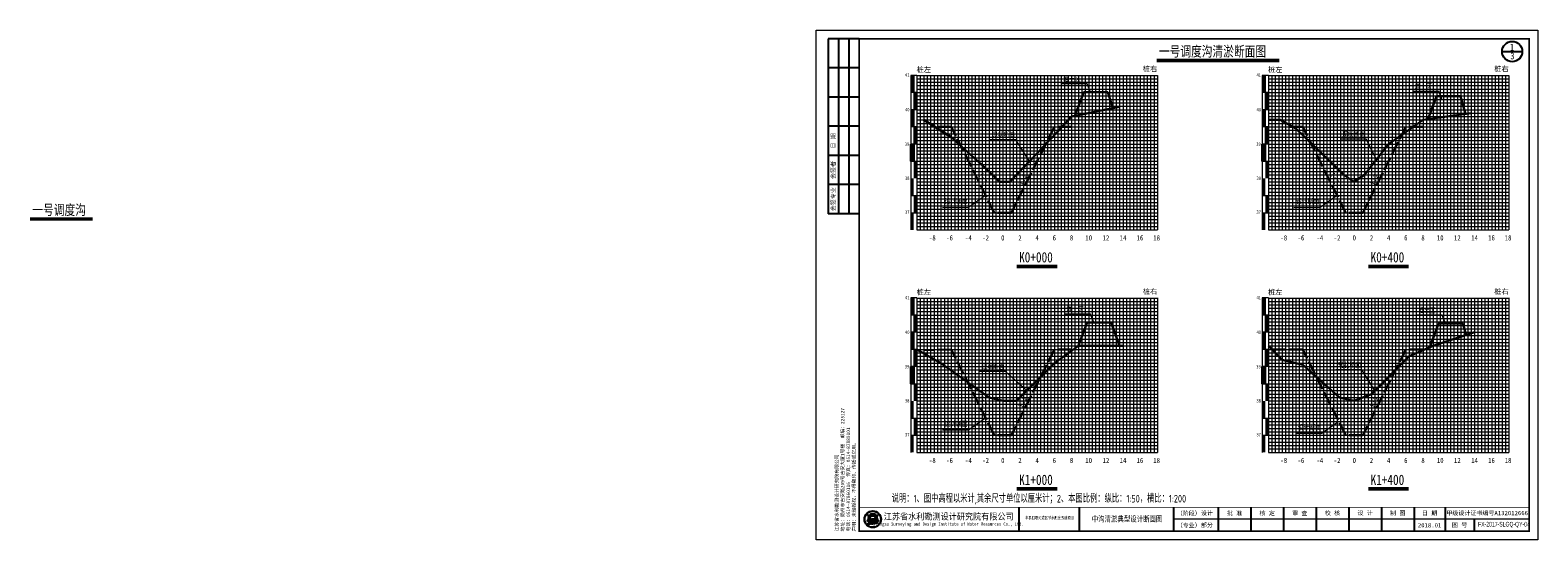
# Model space of a CAD drawing. Header units: millimetres. Extents: x -1851 to 142262423, y -629789 to 22327943.
# Tile 17 of 69: x 17537 to 18414, y 3399 to 3696. Entities that reach past the tile are written whole.
import ezdxf
from ezdxf.enums import TextEntityAlignment as Align

# ---------------------------------------------------------------- set-up
doc = ezdxf.new("R2010")
doc.units = ezdxf.units.MM
doc.linetypes.add('4415', pattern=[5, 4, -1])
for name, color, linetype, lineweight in [('2', 61, 'Continuous', 30), ('3', 8, 'Continuous', 5), ('dmx', 7, 'Continuous', 15), ('文字', 7, 'Continuous', 15)]:
    doc.layers.add(name, color=color, linetype=linetype, lineweight=lineweight)
for name, color, linetype in [('DIMTEX', 7, 'Continuous'), ('断面', 7, 'Continuous'), ('说明文字', 7, 'Continuous')]:
    doc.layers.add(name, color=color, linetype=linetype)
doc.styles.add('-仿宋_GB2312', font='FangSong_GB2312.ttf')
doc.styles.add('FSDB', font='tssdeng.shx', dxfattribs={"width": 0.7, "bigfont": 'hztxt.shx'})
doc.styles.add('LYJFS', font='times.ttf', dxfattribs={"width": 0.7})
doc.styles.add('STYLE2', font='txt', dxfattribs={"width": 0.8})
doc.styles.add('仿宋', font='FangSong_GB2312.ttf')
doc.styles.add('仿宋体', font='FangSong_GB2312.ttf', dxfattribs={"width": 0.8})
doc.styles.add('宋体', font='txt', dxfattribs={"height": 3.5})
doc.styles.add('等线体', font='simhei.ttf')

# ---------------------------------------------------------------- blocks, each defined once
blk = doc.blocks.new('tk')
h = blk.add_hatch(color=152)
h.dxf.hatch_style = 1
h.paths.add_polyline_path([(6876.36, 854.23, 1), (6866.69, 854.23, 1)])
h.paths.add_polyline_path([(6876.2, 854.23, 1), (6866.85, 854.23, 1)], flags=16)
h = blk.add_hatch(color=152)
h.dxf.hatch_style = 1
edge = h.paths.add_edge_path()
edge.add_arc((6873.41, 851.8), 1.46, 43.31771, 70.37004)
edge.add_arc((6872.03, 847.94), 5.57, 70.37004, 84.52855)
edge.add_arc((6871.44, 841.81), 11.72, 84.52855, 95.17747)
edge.add_arc((6871.58, 852.1), 1.83, 111.79657, 130.9174, ccw=False)
edge.add_arc((6873.48, 847.36), 6.94, 98.84275, 111.79657, ccw=False)
edge.add_arc((6874.54, 840.51), 13.87, 95.21037, 98.84275, ccw=False)
edge.add_ellipse((6871.53, 854.52), major_axis=(-1.77, 0), ratio=0.877698, start_angle=172.65386, end_angle=176.91299)
edge.add_arc((6873.12, 844.19), 10.25, 88.99993, 98.52267)
edge.add_arc((6872.72, 846.82), 7.59, 98.52267, 116.8491)
edge.add_arc((6869.85, 852.49), 1.23, 116.8491, 139.29007)
edge.add_arc((6869.07, 853.17), 0.195, 139.29007, 263.05064)
edge.add_arc((6869.25, 854.67), 1.71, 263.05064, 272.13625)
edge.add_arc((6870.42, 823.37), 29.62, 88.46269, 92.13625, ccw=False)
edge.add_arc((6871.07, 847.88), 5.1, 68.07114, 88.46269, ccw=False)
edge.add_arc((6875.18, 831.31), 21.41, 95.91294, 98.79522)
edge.add_arc((6873.82, 840.15), 12.47, 98.79522, 117.84967)
edge.add_arc((6932.32, 613.74), 245.99, 104.77039, 105.15791, ccw=False)
edge.add_line((6869.6, 851.6), (6868.8, 851.28))
edge.add_arc((6890.16, 754.11), 99.49, 100.90627, 102.39834, ccw=False)
edge.add_line((6871.33, 851.8), (6870.72, 851.61))
edge.add_arc((6868.41, 880.2), 28.69, 274.61776, 279.69444)
edge.add_arc((6872.47, 856.43), 4.57, 279.69444, 287.61193)
edge.add_arc((6873.36, 853.65), 1.65, 287.61193, 311.5141)
edge.add_arc((6874.27, 852.62), 0.275, 311.5141, 403.31771)
edge = h.paths.add_edge_path()
edge.add_arc((6875.95, 855.37), 2.07, 138.9742, 204.11809, ccw=False)
edge.add_line((6874.39, 856.72), (6872.69, 856.72))
edge.add_line((6872.69, 856.72), (6872.69, 857.31))
edge.add_line((6872.69, 857.31), (6870.36, 857.31))
edge.add_line((6870.36, 857.31), (6870.36, 856.72))
edge.add_line((6870.36, 856.72), (6868.66, 856.72))
edge.add_arc((6867.1, 855.37), 2.07, -24.11809, 41.0258, ccw=False)
edge.add_arc((6865.57, 856.05), 3.75, 314.34412, 335.88191, ccw=False)
edge.add_arc((6867.52, 856.41), 3.11, 282.38773, 290.14658)
edge.add_arc((6864.46, 864.76), 12, 290.14658, 296.64952)
edge.add_ellipse((6871.53, 854.52), major_axis=(-1.77, 0), ratio=0.877698, start_angle=176.91299, end_angle=378.37474, ccw=False)
edge.add_ellipse((6871.53, 854.52), major_axis=(-1.77, 0), ratio=0.877698, start_angle=172.65386, end_angle=176.91299, ccw=False)
edge.add_ellipse((6871.53, 854.52), major_axis=(-1.77, 0), ratio=0.877698, start_angle=161.62526, end_angle=172.65386, ccw=False)
edge.add_arc((6878.59, 864.76), 12, 243.35048, 249.85342)
edge.add_arc((6875.53, 856.41), 3.11, 249.85342, 257.61227)
edge.add_arc((6877.48, 856.05), 3.75, 204.11809, 225.65588, ccw=False)
at = {"lineweight": 0}
for p, q in [((6838.6, 842.23), (6838.6, 1139.23)), ((6838.6, 1139.23), (7258.6, 1139.23)), ((7258.6, 1139.23), (7258.6, 842.23)), ((7253.6, 854.23), (7046.6, 854.23)), ((7258.6, 842.23), (6838.6, 842.23))]:
    blk.add_line(p, q, dxfattribs=at)
for p, q in [((6863.6, 1134.23), (6845.6, 1134.23)), ((6845.6, 1134.23), (6845.6, 1032.23)), ((6851.6, 1134.23), (6851.6, 1032.23)), ((6857.6, 1134.23), (6857.6, 1032.23)), ((6863.6, 1117.23), (6845.6, 1117.23)), ((6863.6, 1100.23), (6845.6, 1100.23)), ((6863.6, 1083.23), (6845.6, 1083.23)), ((6863.6, 1066.23), (6845.6, 1066.23)), ((6863.6, 1049.23), (6845.6, 1049.23)), ((6863.6, 1032.23), (6845.6, 1032.23)), ((6956.6, 861.23), (6956.6, 847.23)), ((6991.6, 861.23), (6991.6, 847.23)), ((7046.6, 861.23), (7046.6, 847.23)), ((7072.6, 861.23), (7072.6, 847.23)), ((7091.6, 861.23), (7091.6, 847.23)), ((7110.6, 861.23), (7110.6, 847.23)), ((7129.6, 861.23), (7129.6, 847.23)), ((7148.6, 861.23), (7148.6, 847.23)), ((7167.6, 861.23), (7167.6, 847.23)), ((7186.6, 861.23), (7186.6, 847.23)), ((7204.6, 861.23), (7204.6, 847.23)), ((7221.6, 854.23), (7221.6, 847.23))]:
    blk.add_line(p, q)
at = {"lineweight": 0, "const_width": 1}
blk.add_lwpolyline([(6863.6, 1134.23), (7253.6, 1134.23), (7253.6, 847.23), (6863.6, 847.23)], close=True, dxfattribs=at)
at = {"lineweight": 0, "const_width": 0.4}
blk.add_lwpolyline([(7253.6, 861.23), (6863.6, 861.23)], dxfattribs=at)
at = {"color": 152}
for points in [[(6873.3, 854.44, 0.041575), (6871.6, 854.33, 0.080135), (6869.29, 853.59, 0.098231), (6868.92, 853.3, 0.59944), (6869.04, 852.97, 0.039664), (6869.31, 852.96, -0.01603), (6871.21, 852.97, -0.08921), (6872.98, 852.61, 0.012577), (6871.91, 852.47, 0.083333), (6867.99, 851.17, -0.001691), (6869.6, 851.6), (6868.8, 851.28, -0.00651), (6871.33, 851.8), (6870.72, 851.61, 0.022155), (6873.24, 851.93, 0.03456), (6873.86, 852.08, 0.104673), (6874.45, 852.41, 0.423464), (6874.47, 852.81, 0.118589), (6873.9, 853.18, 0.061857), (6872.56, 853.48, 0.046498), (6870.38, 853.49, -0.083624), (6870.9, 853.8, -0.056582), (6872.41, 854.22, -0.015851), (6873.28, 854.32)], [(6869.84, 854.03, -0.028382), (6868.59, 853.49, -0.033867), (6868.19, 853.37, 0.094254), (6868.99, 854.52, 0.292155), (6868.66, 856.72), (6870.36, 856.72), (6870.36, 857.31), (6872.69, 857.31), (6872.69, 856.72), (6874.39, 856.72, 0.292155), (6874.06, 854.52, 0.094254), (6874.86, 853.37, -0.033867), (6874.46, 853.49, -0.028382), (6873.21, 854.03)]]:
    blk.add_lwpolyline(points, format="xyb", dxfattribs=at)
for radius in [4.84, 4.68]:
    blk.add_circle((6871.53, 854.23), radius, dxfattribs=at)
blk.add_arc((6873.48, 847.36), 6.94, 98.84275, 111.79657, dxfattribs=at)
for start_param, end_param in [(2.820893, 6.603885), (3.013378, 3.087714)]:
    blk.add_ellipse((6871.53, 854.52), major_axis=(-1.77, 0), ratio=0.877698, start_param=start_param, end_param=end_param, dxfattribs=at)
at = {"style": '宋体'}
for s, height, width, p in [('江苏省水利勘测设计研究院有限公司', 3.75, 0.9, (6915.73, 855.98)), ('Jiangsu Surveying and Design Institute of Water Resources Co., Ltd.', 2, 0.8, (6915.55, 851.24)), ('丰县四联河灌区节水配套改造项目', 1.8, 0.75, (6974.43, 855.1))]:
    blk.add_text(s, height=height, dxfattribs=dict(at, width=width)).set_placement(p, align=Align.MIDDLE)
at = {"style": 'LYJFS'}
for s, p in [('（阶段）', (7055.43, 857.73)), ('（专业）', (7055.43, 850.73))]:
    blk.add_text(s, height=2.5, dxfattribs=at).set_placement(p, align=Align.MIDDLE_CENTER)
at = {"style": '仿宋'}
blk.add_text('2018.01', height=2.5, dxfattribs=at).set_placement((7195.6, 850.73), align=Align.MIDDLE)
at = {"rotation": 90}
for s, insert, char_height, attachment_point, style in [('日 期', (6848.6, 1074.73), 2.5, 5, '宋体'), ('会签者', (6848.6, 1057.73), 2.5, 5, '宋体'), ('会签专业', (6848.6, 1040.73), 2.5, 5, '宋体'), ('江苏省水利勘测设计研究院有限公司\\P地址：扬州市吉安路209号吉安大厦1号楼  邮编：225127\\P电话：0514-87860116  传真：0514-87889101\\P声明：未经授权，不得翻印、传播或它用。', (6861.89, 847.15), 2, 7, '仿宋')]:
    blk.add_mtext(s, dxfattribs=dict(at, insert=insert, char_height=char_height, attachment_point=attachment_point, style=style))
at = {"char_height": 2.5, "attachment_point": 5, "style": '宋体'}
for s, insert in [('部分', (7066, 850.73)), ('设计', (7066, 857.73)), ('批 准', (7082.1, 857.73)), ('核 定', (7101.04, 857.7)), ('审 查', (7120.03, 857.7)), ('校 核', (7139.06, 857.77)), ('设 计', (7158.07, 857.82)), ('制 图', (7177.01, 857.71)), ('日 期', (7195.6, 857.73)), ('甲级设计证书编号A132012666', (7229.1, 857.73)), ('图 号', (7213.1, 850.73))]:
    blk.add_mtext(s, dxfattribs=dict(at, insert=insert))

msp = doc.modelspace()

# ---------------------------------------------------------------- hatches: boundary and pattern name
at = {"linetype": 'Continuous'}
for points in [[(18049.27, 3670.04), (18051.07, 3670.04), (18051.07, 3660.04), (18049.27, 3660.04)], [(18253.82, 3670.04), (18255.62, 3670.04), (18255.62, 3660.04), (18253.82, 3660.04)], [(18051.07, 3660.04), (18052.87, 3660.04), (18052.87, 3650.04), (18051.07, 3650.04)], [(18255.62, 3660.04), (18257.42, 3660.04), (18257.42, 3650.04), (18255.62, 3650.04)], [(18049.27, 3650.04), (18051.07, 3650.04), (18051.07, 3640.04), (18049.27, 3640.04)], [(18253.82, 3650.04), (18255.62, 3650.04), (18255.62, 3640.04), (18253.82, 3640.04)], [(18051.07, 3640.04), (18052.87, 3640.04), (18052.87, 3630.04), (18051.07, 3630.04)], [(18255.62, 3640.04), (18257.42, 3640.04), (18257.42, 3630.04), (18255.62, 3630.04)], [(18049.27, 3630.04), (18051.07, 3630.04), (18051.07, 3620.04), (18049.27, 3620.04)], [(18253.82, 3630.04), (18255.62, 3630.04), (18255.62, 3620.04), (18253.82, 3620.04)], [(18051.07, 3620.04), (18052.87, 3620.04), (18052.87, 3610.04), (18051.07, 3610.04)], [(18255.62, 3620.04), (18257.42, 3620.04), (18257.42, 3610.04), (18255.62, 3610.04)], [(18049.27, 3610.04), (18051.07, 3610.04), (18051.07, 3600.04), (18049.27, 3600.04)], [(18253.82, 3610.04), (18255.62, 3610.04), (18255.62, 3600.04), (18253.82, 3600.04)], [(18051.08, 3600.06), (18052.88, 3600.06), (18052.88, 3590.06), (18051.08, 3590.06)], [(18255.63, 3600.06), (18257.43, 3600.06), (18257.43, 3590.06), (18255.63, 3590.06)], [(18049.27, 3590.03), (18051.07, 3590.03), (18051.07, 3580.03), (18049.27, 3580.03)], [(18253.82, 3590.03), (18255.62, 3590.03), (18255.62, 3580.03), (18253.82, 3580.03)], [(18049.27, 3540.38), (18051.07, 3540.38), (18051.07, 3530.38), (18049.27, 3530.38)], [(18253.82, 3540.38), (18255.62, 3540.38), (18255.62, 3530.38), (18253.82, 3530.38)], [(18051.07, 3530.38), (18052.87, 3530.38), (18052.87, 3520.38), (18051.07, 3520.38)], [(18255.62, 3530.38), (18257.42, 3530.38), (18257.42, 3520.38), (18255.62, 3520.38)], [(18049.27, 3520.38), (18051.07, 3520.38), (18051.07, 3510.38), (18049.27, 3510.38)], [(18253.82, 3520.38), (18255.62, 3520.38), (18255.62, 3510.38), (18253.82, 3510.38)], [(18051.07, 3510.38), (18052.87, 3510.38), (18052.87, 3500.38), (18051.07, 3500.38)], [(18255.62, 3510.38), (18257.42, 3510.38), (18257.42, 3500.38), (18255.62, 3500.38)], [(18049.27, 3500.38), (18051.07, 3500.38), (18051.07, 3490.38), (18049.27, 3490.38)], [(18253.82, 3500.38), (18255.62, 3500.38), (18255.62, 3490.38), (18253.82, 3490.38)], [(18051.07, 3490.38), (18052.87, 3490.38), (18052.87, 3480.38), (18051.07, 3480.38)], [(18255.62, 3490.38), (18257.42, 3490.38), (18257.42, 3480.38), (18255.62, 3480.38)], [(18049.27, 3480.38), (18051.07, 3480.38), (18051.07, 3470.38), (18049.27, 3470.38)], [(18253.82, 3480.38), (18255.62, 3480.38), (18255.62, 3470.38), (18253.82, 3470.38)], [(18051.08, 3470.4), (18052.88, 3470.4), (18052.88, 3460.4), (18051.08, 3460.4)], [(18255.63, 3470.4), (18257.43, 3470.4), (18257.43, 3460.4), (18255.63, 3460.4)], [(18049.27, 3460.37), (18051.07, 3460.37), (18051.07, 3450.37), (18049.27, 3450.37)], [(18253.82, 3460.37), (18255.62, 3460.37), (18255.62, 3450.37), (18253.82, 3450.37)]]:
    msp.add_hatch(color=7, dxfattribs=at).paths.add_polyline_path(points)

# ---------------------------------------------------------------- linework, layer by layer
at = {"linetype": 'Continuous', "lineweight": 20, "flags": 128}
for points in [[(18154, 3660.24), (18152.06, 3665.06), (18136.91, 3665.03)], [(18358.55, 3655.84), (18356.61, 3660.66), (18341.45, 3660.63)], [(18320.42, 3621.04), (18314.28, 3632.86), (18299.13, 3632.83)], [(18118.36, 3620.04), (18110.52, 3632.51), (18095.37, 3632.49)], [(18092.87, 3600.04), (18082.94, 3592.98), (18067.79, 3592.95)], [(18297.42, 3600.04), (18287.49, 3592.98), (18272.34, 3592.95)], [(18155.9, 3526.13), (18153.96, 3530.96), (18138.81, 3530.93)], [(18360.55, 3525.51), (18358.61, 3530.33), (18343.45, 3530.3)], [(18116.87, 3486.38), (18104.52, 3497.45), (18089.37, 3497.42)], [(18319.42, 3486.38), (18311.89, 3498.48), (18296.74, 3498.46)], [(18092.87, 3470.38), (18082.94, 3463.32), (18067.79, 3463.29)], [(18298.42, 3468.38), (18288.49, 3461.32), (18273.34, 3461.29)]]:
    msp.add_lwpolyline(points, dxfattribs=at)
at = {"color": 1, "linetype": '4415', "lineweight": 30, "ltscale": 2}
for points in [[(18142.87, 3640.04), (18132.87, 3640.04), (18107.87, 3590.04), (18097.87, 3590.04), (18072.87, 3640.04), (18062.87, 3640.04)], [(18347.42, 3640.04), (18337.42, 3640.04), (18312.42, 3590.04), (18302.42, 3590.04), (18277.42, 3640.04), (18267.42, 3640.04)], [(18142.87, 3510.38), (18132.87, 3510.38), (18107.87, 3460.38), (18097.87, 3460.38), (18072.87, 3510.38), (18056.87, 3509.88)], [(18347.42, 3510.38), (18337.42, 3510.38), (18312.42, 3460.38), (18302.42, 3460.38), (18277.42, 3510.38), (18259.42, 3510.38)]]:
    msp.add_lwpolyline(points, dxfattribs=at)
at = {"linetype": 'Continuous', "flags": 128}
for points in [[(18049.27, 3630.04), (18051.07, 3630.04), (18051.07, 3620.04), (18049.27, 3620.04)], [(18253.82, 3630.04), (18255.62, 3630.04), (18255.62, 3620.04), (18253.82, 3620.04)], [(18049.27, 3500.38), (18051.07, 3500.38), (18051.07, 3490.38), (18049.27, 3490.38)], [(18253.82, 3500.38), (18255.62, 3500.38), (18255.62, 3490.38), (18253.82, 3490.38)]]:
    msp.add_lwpolyline(points, close=True, dxfattribs=at)
at = {"layer": '2', "color": 7, "lineweight": 15}
for points in [[(18052.87, 3669.97), (18192.87, 3669.97)], [(18062.87, 3670.04), (18062.87, 3580.04)], [(18072.87, 3670.04), (18072.87, 3580.04)], [(18082.87, 3670.04), (18082.87, 3580.04)], [(18092.87, 3670.04), (18092.87, 3580.04)], [(18112.87, 3670.04), (18112.87, 3580.04)], [(18122.87, 3670.04), (18122.87, 3580.04)], [(18132.87, 3670.04), (18132.87, 3580.04)], [(18142.87, 3670.04), (18142.87, 3580.04)], [(18152.87, 3670.04), (18152.87, 3580.04)], [(18162.87, 3670.04), (18162.87, 3580.04)], [(18172.87, 3670.04), (18172.87, 3580.04)], [(18182.87, 3670.04), (18182.87, 3580.04)], [(18192.87, 3670.04), (18192.87, 3580.04)], [(18257.42, 3669.97), (18397.42, 3669.97)], [(18267.42, 3670.04), (18267.42, 3580.04)], [(18277.42, 3670.04), (18277.42, 3580.04)], [(18287.42, 3670.04), (18287.42, 3580.04)], [(18297.42, 3670.04), (18297.42, 3580.04)], [(18317.42, 3670.04), (18317.42, 3580.04)], [(18327.42, 3670.04), (18327.42, 3580.04)], [(18337.42, 3670.04), (18337.42, 3580.04)], [(18347.42, 3670.04), (18347.42, 3580.04)], [(18357.42, 3670.04), (18357.42, 3580.04)], [(18367.42, 3670.04), (18367.42, 3580.04)], [(18377.42, 3670.04), (18377.42, 3580.04)], [(18387.42, 3670.04), (18387.42, 3580.04)], [(18397.42, 3670.04), (18397.42, 3580.04)], [(18052.87, 3660.04), (18192.87, 3660.04)], [(18257.42, 3660.04), (18397.42, 3660.04)], [(18052.87, 3650.04), (18192.87, 3650.04)], [(18257.42, 3650.04), (18397.42, 3650.04)], [(18052.87, 3640.04), (18192.87, 3640.04)], [(18257.42, 3640.04), (18397.42, 3640.04)], [(18052.87, 3630.04), (18192.87, 3630.04)], [(18257.42, 3630.04), (18397.42, 3630.04)], [(18052.87, 3610.04), (18192.87, 3610.04)], [(18257.42, 3610.04), (18397.42, 3610.04)], [(18052.87, 3580.04), (18192.87, 3580.04)], [(18257.42, 3580.04), (18397.42, 3580.04)], [(18052.87, 3540.31), (18192.87, 3540.31)], [(18062.87, 3540.38), (18062.87, 3450.38)], [(18072.87, 3540.38), (18072.87, 3450.38)], [(18082.87, 3540.38), (18082.87, 3450.38)], [(18092.87, 3540.38), (18092.87, 3450.38)], [(18112.87, 3540.38), (18112.87, 3450.38)], [(18122.87, 3540.38), (18122.87, 3450.38)], [(18132.87, 3540.38), (18132.87, 3450.38)], [(18142.87, 3540.38), (18142.87, 3450.38)], [(18152.87, 3540.38), (18152.87, 3450.38)], [(18162.87, 3540.38), (18162.87, 3450.38)], [(18172.87, 3540.38), (18172.87, 3450.38)], [(18182.87, 3540.38), (18182.87, 3450.38)], [(18192.87, 3540.38), (18192.87, 3450.38)], [(18257.42, 3540.31), (18397.42, 3540.31)], [(18267.42, 3540.38), (18267.42, 3450.38)], [(18277.42, 3540.38), (18277.42, 3450.38)], [(18287.42, 3540.38), (18287.42, 3450.38)], [(18297.42, 3540.38), (18297.42, 3450.38)], [(18317.42, 3540.38), (18317.42, 3450.38)], [(18327.42, 3540.38), (18327.42, 3450.38)], [(18337.42, 3540.38), (18337.42, 3450.38)], [(18347.42, 3540.38), (18347.42, 3450.38)], [(18357.42, 3540.38), (18357.42, 3450.38)], [(18367.42, 3540.38), (18367.42, 3450.38)], [(18377.42, 3540.38), (18377.42, 3450.38)], [(18387.42, 3540.38), (18387.42, 3450.38)], [(18397.42, 3540.38), (18397.42, 3450.38)], [(18052.87, 3530.38), (18192.87, 3530.38)], [(18257.42, 3530.38), (18397.42, 3530.38)], [(18052.87, 3520.38), (18192.87, 3520.38)], [(18257.42, 3520.38), (18397.42, 3520.38)], [(18052.87, 3510.38), (18192.87, 3510.38)], [(18257.42, 3510.38), (18397.42, 3510.38)], [(18052.87, 3500.38), (18192.87, 3500.38)], [(18257.42, 3500.38), (18397.42, 3500.38)], [(18052.87, 3480.38), (18192.87, 3480.38)], [(18257.42, 3480.38), (18397.42, 3480.38)], [(18052.87, 3450.38), (18192.87, 3450.38)], [(18257.42, 3450.38), (18397.42, 3450.38)]]:
    msp.add_lwpolyline(points, dxfattribs=at)
at = {"layer": '2', "color": 3, "lineweight": 15}
for points in [[(18102.87, 3670.04), (18102.87, 3580.04)], [(18307.42, 3670.04), (18307.42, 3580.04)], [(18102.87, 3540.38), (18102.87, 3450.38)], [(18307.42, 3540.38), (18307.42, 3450.38)]]:
    msp.add_lwpolyline(points, dxfattribs=at)
at = {"layer": '2', "color": 7, "lineweight": 15, "flags": 128}
for points in [[(18052.87, 3620.04), (18192.87, 3620.04)], [(18257.42, 3620.04), (18397.42, 3620.04)], [(18052.87, 3490.38), (18192.87, 3490.38)], [(18257.42, 3490.38), (18397.42, 3490.38)]]:
    msp.add_lwpolyline(points, dxfattribs=at)
at = {"layer": '2', "color": 0, "lineweight": 15}
for points in [[(18052.87, 3600.04), (18192.87, 3600.04)], [(18257.42, 3600.04), (18397.42, 3600.04)], [(18052.87, 3590.04), (18192.87, 3590.04)], [(18257.42, 3590.04), (18397.42, 3590.04)], [(18052.87, 3470.38), (18192.87, 3470.38)], [(18257.42, 3470.38), (18397.42, 3470.38)], [(18052.87, 3460.38), (18192.87, 3460.38)], [(18257.42, 3460.38), (18397.42, 3460.38)]]:
    msp.add_lwpolyline(points, dxfattribs=at)
at = {"layer": '3', "lineweight": 5}
for points in [[(18052.87, 3668.04), (18192.87, 3668.04)], [(18054.87, 3670.04), (18054.87, 3580.04)], [(18056.87, 3670.04), (18056.87, 3580.04)], [(18058.87, 3670.04), (18058.87, 3580.04)], [(18060.87, 3670.04), (18060.87, 3580.04)], [(18064.87, 3670.04), (18064.87, 3580.04)], [(18066.87, 3670.04), (18066.87, 3580.04)], [(18068.87, 3670.04), (18068.87, 3580.04)], [(18070.87, 3670.04), (18070.87, 3580.04)], [(18074.87, 3670.04), (18074.87, 3580.04)], [(18076.87, 3670.04), (18076.87, 3580.04)], [(18078.87, 3670.04), (18078.87, 3580.04)], [(18080.87, 3670.04), (18080.87, 3580.04)], [(18084.87, 3670.04), (18084.87, 3580.04)], [(18086.87, 3670.04), (18086.87, 3580.04)], [(18088.87, 3670.04), (18088.87, 3580.04)], [(18090.87, 3670.04), (18090.87, 3580.04)], [(18094.87, 3670.04), (18094.87, 3580.04)], [(18096.87, 3670.04), (18096.87, 3580.04)], [(18098.87, 3670.04), (18098.87, 3580.04)], [(18100.87, 3670.04), (18100.87, 3580.04)], [(18104.87, 3670.04), (18104.87, 3580.04)], [(18106.87, 3670.04), (18106.87, 3580.04)], [(18108.87, 3670.04), (18108.87, 3580.04)], [(18110.87, 3670.04), (18110.87, 3580.04)], [(18114.87, 3670.04), (18114.87, 3580.04)], [(18116.87, 3670.04), (18116.87, 3580.04)], [(18118.87, 3670.04), (18118.87, 3580.04)], [(18120.87, 3670.04), (18120.87, 3580.04)], [(18124.87, 3670.04), (18124.87, 3580.04)], [(18126.87, 3670.04), (18126.87, 3580.04)], [(18128.87, 3670.04), (18128.87, 3580.04)], [(18130.87, 3670.04), (18130.87, 3580.04)], [(18134.87, 3670.04), (18134.87, 3580.04)], [(18136.87, 3670.04), (18136.87, 3580.04)], [(18138.87, 3670.04), (18138.87, 3580.04)], [(18140.87, 3670.04), (18140.87, 3580.04)], [(18144.87, 3670.04), (18144.87, 3580.04)], [(18146.87, 3670.04), (18146.87, 3580.04)], [(18148.87, 3670.04), (18148.87, 3580.04)], [(18150.87, 3670.04), (18150.87, 3580.04)], [(18154.87, 3670.04), (18154.87, 3580.04)], [(18156.87, 3670.04), (18156.87, 3580.04)], [(18158.87, 3670.04), (18158.87, 3580.04)], [(18160.87, 3670.04), (18160.87, 3580.04)], [(18164.87, 3670.04), (18164.87, 3580.04)], [(18166.87, 3670.04), (18166.87, 3580.04)], [(18168.87, 3670.04), (18168.87, 3580.04)], [(18170.87, 3670.04), (18170.87, 3580.04)], [(18174.87, 3670.04), (18174.87, 3580.04)], [(18176.87, 3670.04), (18176.87, 3580.04)], [(18178.87, 3670.04), (18178.87, 3580.04)], [(18180.87, 3670.04), (18180.87, 3580.04)], [(18184.87, 3670.04), (18184.87, 3580.04)], [(18186.87, 3670.04), (18186.87, 3580.04)], [(18188.87, 3670.04), (18188.87, 3580.04)], [(18190.87, 3670.04), (18190.87, 3580.04)], [(18257.42, 3668.04), (18397.42, 3668.04)], [(18259.42, 3670.04), (18259.42, 3580.04)], [(18261.42, 3670.04), (18261.42, 3580.04)], [(18263.42, 3670.04), (18263.42, 3580.04)], [(18265.42, 3670.04), (18265.42, 3580.04)], [(18269.42, 3670.04), (18269.42, 3580.04)], [(18271.42, 3670.04), (18271.42, 3580.04)], [(18273.42, 3670.04), (18273.42, 3580.04)], [(18275.42, 3670.04), (18275.42, 3580.04)], [(18279.42, 3670.04), (18279.42, 3580.04)], [(18281.42, 3670.04), (18281.42, 3580.04)], [(18283.42, 3670.04), (18283.42, 3580.04)], [(18285.42, 3670.04), (18285.42, 3580.04)], [(18289.42, 3670.04), (18289.42, 3580.04)], [(18291.42, 3670.04), (18291.42, 3580.04)], [(18293.42, 3670.04), (18293.42, 3580.04)], [(18295.42, 3670.04), (18295.42, 3580.04)], [(18299.42, 3670.04), (18299.42, 3580.04)], [(18301.42, 3670.04), (18301.42, 3580.04)], [(18303.42, 3670.04), (18303.42, 3580.04)], [(18305.42, 3670.04), (18305.42, 3580.04)], [(18309.42, 3670.04), (18309.42, 3580.04)], [(18311.42, 3670.04), (18311.42, 3580.04)], [(18313.42, 3670.04), (18313.42, 3580.04)], [(18315.42, 3670.04), (18315.42, 3580.04)], [(18319.42, 3670.04), (18319.42, 3580.04)], [(18321.42, 3670.04), (18321.42, 3580.04)], [(18323.42, 3670.04), (18323.42, 3580.04)], [(18325.42, 3670.04), (18325.42, 3580.04)], [(18329.42, 3670.04), (18329.42, 3580.04)], [(18331.42, 3670.04), (18331.42, 3580.04)], [(18333.42, 3670.04), (18333.42, 3580.04)], [(18335.42, 3670.04), (18335.42, 3580.04)], [(18339.42, 3670.04), (18339.42, 3580.04)], [(18341.42, 3670.04), (18341.42, 3580.04)], [(18343.42, 3670.04), (18343.42, 3580.04)], [(18345.42, 3670.04), (18345.42, 3580.04)], [(18349.42, 3670.04), (18349.42, 3580.04)], [(18351.42, 3670.04), (18351.42, 3580.04)], [(18353.42, 3670.04), (18353.42, 3580.04)], [(18355.42, 3670.04), (18355.42, 3580.04)], [(18359.42, 3670.04), (18359.42, 3580.04)], [(18361.42, 3670.04), (18361.42, 3580.04)], [(18363.42, 3670.04), (18363.42, 3580.04)], [(18365.42, 3670.04), (18365.42, 3580.04)], [(18369.42, 3670.04), (18369.42, 3580.04)], [(18371.42, 3670.04), (18371.42, 3580.04)], [(18373.42, 3670.04), (18373.42, 3580.04)], [(18375.42, 3670.04), (18375.42, 3580.04)], [(18379.42, 3670.04), (18379.42, 3580.04)], [(18381.42, 3670.04), (18381.42, 3580.04)], [(18383.42, 3670.04), (18383.42, 3580.04)], [(18385.42, 3670.04), (18385.42, 3580.04)], [(18389.42, 3670.04), (18389.42, 3580.04)], [(18391.42, 3670.04), (18391.42, 3580.04)], [(18393.42, 3670.04), (18393.42, 3580.04)], [(18395.42, 3670.04), (18395.42, 3580.04)], [(18052.87, 3666.04), (18192.87, 3666.04)], [(18052.87, 3664.04), (18192.87, 3664.04)], [(18052.87, 3662.04), (18192.87, 3662.04)], [(18257.42, 3666.04), (18397.42, 3666.04)], [(18257.42, 3664.04), (18397.42, 3664.04)], [(18257.42, 3662.04), (18397.42, 3662.04)], [(18052.87, 3658.04), (18192.87, 3658.04)], [(18052.87, 3656.04), (18192.87, 3656.04)], [(18052.87, 3654.04), (18192.87, 3654.04)], [(18052.87, 3652.04), (18192.87, 3652.04)], [(18257.42, 3658.04), (18397.42, 3658.04)], [(18257.42, 3656.04), (18397.42, 3656.04)], [(18257.42, 3654.04), (18397.42, 3654.04)], [(18257.42, 3652.04), (18397.42, 3652.04)], [(18052.87, 3648.04), (18192.87, 3648.04)], [(18052.87, 3646.04), (18192.87, 3646.04)], [(18052.87, 3644.04), (18192.87, 3644.04)], [(18052.87, 3642.04), (18192.87, 3642.04)], [(18257.42, 3648.04), (18397.42, 3648.04)], [(18257.42, 3646.04), (18397.42, 3646.04)], [(18257.42, 3644.04), (18397.42, 3644.04)], [(18257.42, 3642.04), (18397.42, 3642.04)], [(18052.87, 3638.04), (18192.87, 3638.04)], [(18052.87, 3636.04), (18192.87, 3636.04)], [(18052.87, 3634.04), (18192.87, 3634.04)], [(18257.42, 3638.04), (18397.42, 3638.04)], [(18257.42, 3636.04), (18397.42, 3636.04)], [(18257.42, 3634.04), (18397.42, 3634.04)], [(18052.87, 3632.04), (18192.87, 3632.04)], [(18052.87, 3628.04), (18192.87, 3628.04)], [(18052.87, 3626.04), (18192.87, 3626.04)], [(18052.87, 3624.04), (18192.87, 3624.04)], [(18257.42, 3632.04), (18397.42, 3632.04)], [(18257.42, 3628.04), (18397.42, 3628.04)], [(18257.42, 3626.04), (18397.42, 3626.04)], [(18257.42, 3624.04), (18397.42, 3624.04)], [(18052.87, 3622.04), (18192.87, 3622.04)], [(18052.87, 3618.04), (18192.87, 3618.04)], [(18052.87, 3616.04), (18192.87, 3616.04)], [(18257.42, 3622.04), (18397.42, 3622.04)], [(18257.42, 3618.04), (18397.42, 3618.04)], [(18257.42, 3616.04), (18397.42, 3616.04)], [(18052.87, 3614.04), (18192.87, 3614.04)], [(18052.87, 3612.04), (18192.87, 3612.04)], [(18052.87, 3608.04), (18192.87, 3608.04)], [(18257.42, 3614.04), (18397.42, 3614.04)], [(18257.42, 3612.04), (18397.42, 3612.04)], [(18257.42, 3608.04), (18397.42, 3608.04)], [(18052.87, 3606.04), (18192.87, 3606.04)], [(18052.87, 3604.04), (18192.87, 3604.04)], [(18052.87, 3602.04), (18192.87, 3602.04)], [(18052.87, 3598.04), (18192.87, 3598.04)], [(18257.42, 3606.04), (18397.42, 3606.04)], [(18257.42, 3604.04), (18397.42, 3604.04)], [(18257.42, 3602.04), (18397.42, 3602.04)], [(18257.42, 3598.04), (18397.42, 3598.04)], [(18052.87, 3596.04), (18192.87, 3596.04)], [(18052.87, 3594.04), (18192.87, 3594.04)], [(18052.87, 3592.04), (18192.87, 3592.04)], [(18257.42, 3596.04), (18397.42, 3596.04)], [(18257.42, 3594.04), (18397.42, 3594.04)], [(18257.42, 3592.04), (18397.42, 3592.04)], [(18052.87, 3588.04), (18192.87, 3588.04)], [(18052.87, 3586.04), (18192.87, 3586.04)], [(18052.87, 3584.04), (18192.87, 3584.04)], [(18052.87, 3582.04), (18192.87, 3582.04)], [(18257.42, 3588.04), (18397.42, 3588.04)], [(18257.42, 3586.04), (18397.42, 3586.04)], [(18257.42, 3584.04), (18397.42, 3584.04)], [(18257.42, 3582.04), (18397.42, 3582.04)], [(18052.87, 3538.38), (18192.87, 3538.38)], [(18052.87, 3536.38), (18192.87, 3536.38)], [(18054.87, 3540.38), (18054.87, 3450.38)], [(18056.87, 3540.38), (18056.87, 3450.38)], [(18058.87, 3540.38), (18058.87, 3450.38)], [(18060.87, 3540.38), (18060.87, 3450.38)], [(18064.87, 3540.38), (18064.87, 3450.38)], [(18066.87, 3540.38), (18066.87, 3450.38)], [(18068.87, 3540.38), (18068.87, 3450.38)], [(18070.87, 3540.38), (18070.87, 3450.38)], [(18074.87, 3540.38), (18074.87, 3450.38)], [(18076.87, 3540.38), (18076.87, 3450.38)], [(18078.87, 3540.38), (18078.87, 3450.38)], [(18080.87, 3540.38), (18080.87, 3450.38)], [(18084.87, 3540.38), (18084.87, 3450.38)], [(18086.87, 3540.38), (18086.87, 3450.38)], [(18088.87, 3540.38), (18088.87, 3450.38)], [(18090.87, 3540.38), (18090.87, 3450.38)], [(18094.87, 3540.38), (18094.87, 3450.38)], [(18096.87, 3540.38), (18096.87, 3450.38)], [(18098.87, 3540.38), (18098.87, 3450.38)], [(18100.87, 3540.38), (18100.87, 3450.38)], [(18104.87, 3540.38), (18104.87, 3450.38)], [(18106.87, 3540.38), (18106.87, 3450.38)], [(18108.87, 3540.38), (18108.87, 3450.38)], [(18110.87, 3540.38), (18110.87, 3450.38)], [(18114.87, 3540.38), (18114.87, 3450.38)], [(18116.87, 3540.38), (18116.87, 3450.38)], [(18118.87, 3540.38), (18118.87, 3450.38)], [(18120.87, 3540.38), (18120.87, 3450.38)], [(18124.87, 3540.38), (18124.87, 3450.38)], [(18126.87, 3540.38), (18126.87, 3450.38)], [(18128.87, 3540.38), (18128.87, 3450.38)], [(18130.87, 3540.38), (18130.87, 3450.38)], [(18134.87, 3540.38), (18134.87, 3450.38)], [(18136.87, 3540.38), (18136.87, 3450.38)], [(18138.87, 3540.38), (18138.87, 3450.38)], [(18140.87, 3540.38), (18140.87, 3450.38)], [(18144.87, 3540.38), (18144.87, 3450.38)], [(18146.87, 3540.38), (18146.87, 3450.38)], [(18148.87, 3540.38), (18148.87, 3450.38)], [(18150.87, 3540.38), (18150.87, 3450.38)], [(18154.87, 3540.38), (18154.87, 3450.38)], [(18156.87, 3540.38), (18156.87, 3450.38)], [(18158.87, 3540.38), (18158.87, 3450.38)], [(18160.87, 3540.38), (18160.87, 3450.38)], [(18164.87, 3540.38), (18164.87, 3450.38)], [(18166.87, 3540.38), (18166.87, 3450.38)], [(18168.87, 3540.38), (18168.87, 3450.38)], [(18170.87, 3540.38), (18170.87, 3450.38)], [(18174.87, 3540.38), (18174.87, 3450.38)], [(18176.87, 3540.38), (18176.87, 3450.38)], [(18178.87, 3540.38), (18178.87, 3450.38)], [(18180.87, 3540.38), (18180.87, 3450.38)], [(18184.87, 3540.38), (18184.87, 3450.38)], [(18186.87, 3540.38), (18186.87, 3450.38)], [(18188.87, 3540.38), (18188.87, 3450.38)], [(18190.87, 3540.38), (18190.87, 3450.38)], [(18257.42, 3538.38), (18397.42, 3538.38)], [(18257.42, 3536.38), (18397.42, 3536.38)], [(18259.42, 3540.38), (18259.42, 3450.38)], [(18261.42, 3540.38), (18261.42, 3450.38)], [(18263.42, 3540.38), (18263.42, 3450.38)], [(18265.42, 3540.38), (18265.42, 3450.38)], [(18269.42, 3540.38), (18269.42, 3450.38)], [(18271.42, 3540.38), (18271.42, 3450.38)], [(18273.42, 3540.38), (18273.42, 3450.38)], [(18275.42, 3540.38), (18275.42, 3450.38)], [(18279.42, 3540.38), (18279.42, 3450.38)], [(18281.42, 3540.38), (18281.42, 3450.38)], [(18283.42, 3540.38), (18283.42, 3450.38)], [(18285.42, 3540.38), (18285.42, 3450.38)], [(18289.42, 3540.38), (18289.42, 3450.38)], [(18291.42, 3540.38), (18291.42, 3450.38)], [(18293.42, 3540.38), (18293.42, 3450.38)], [(18295.42, 3540.38), (18295.42, 3450.38)], [(18299.42, 3540.38), (18299.42, 3450.38)], [(18301.42, 3540.38), (18301.42, 3450.38)], [(18303.42, 3540.38), (18303.42, 3450.38)], [(18305.42, 3540.38), (18305.42, 3450.38)], [(18309.42, 3540.38), (18309.42, 3450.38)], [(18311.42, 3540.38), (18311.42, 3450.38)], [(18313.42, 3540.38), (18313.42, 3450.38)], [(18315.42, 3540.38), (18315.42, 3450.38)], [(18319.42, 3540.38), (18319.42, 3450.38)], [(18321.42, 3540.38), (18321.42, 3450.38)], [(18323.42, 3540.38), (18323.42, 3450.38)], [(18325.42, 3540.38), (18325.42, 3450.38)], [(18329.42, 3540.38), (18329.42, 3450.38)], [(18331.42, 3540.38), (18331.42, 3450.38)], [(18333.42, 3540.38), (18333.42, 3450.38)], [(18335.42, 3540.38), (18335.42, 3450.38)], [(18339.42, 3540.38), (18339.42, 3450.38)], [(18341.42, 3540.38), (18341.42, 3450.38)], [(18343.42, 3540.38), (18343.42, 3450.38)], [(18345.42, 3540.38), (18345.42, 3450.38)], [(18349.42, 3540.38), (18349.42, 3450.38)], [(18351.42, 3540.38), (18351.42, 3450.38)], [(18353.42, 3540.38), (18353.42, 3450.38)], [(18355.42, 3540.38), (18355.42, 3450.38)], [(18359.42, 3540.38), (18359.42, 3450.38)], [(18361.42, 3540.38), (18361.42, 3450.38)], [(18363.42, 3540.38), (18363.42, 3450.38)], [(18365.42, 3540.38), (18365.42, 3450.38)], [(18369.42, 3540.38), (18369.42, 3450.38)], [(18371.42, 3540.38), (18371.42, 3450.38)], [(18373.42, 3540.38), (18373.42, 3450.38)], [(18375.42, 3540.38), (18375.42, 3450.38)], [(18379.42, 3540.38), (18379.42, 3450.38)], [(18381.42, 3540.38), (18381.42, 3450.38)], [(18383.42, 3540.38), (18383.42, 3450.38)], [(18385.42, 3540.38), (18385.42, 3450.38)], [(18389.42, 3540.38), (18389.42, 3450.38)], [(18391.42, 3540.38), (18391.42, 3450.38)], [(18393.42, 3540.38), (18393.42, 3450.38)], [(18395.42, 3540.38), (18395.42, 3450.38)], [(18052.87, 3534.38), (18192.87, 3534.38)], [(18052.87, 3532.38), (18192.87, 3532.38)], [(18052.87, 3528.38), (18192.87, 3528.38)], [(18257.42, 3534.38), (18397.42, 3534.38)], [(18257.42, 3532.38), (18397.42, 3532.38)], [(18257.42, 3528.38), (18397.42, 3528.38)], [(18052.87, 3526.38), (18192.87, 3526.38)], [(18052.87, 3524.38), (18192.87, 3524.38)], [(18052.87, 3522.38), (18192.87, 3522.38)], [(18257.42, 3526.38), (18397.42, 3526.38)], [(18257.42, 3524.38), (18397.42, 3524.38)], [(18257.42, 3522.38), (18397.42, 3522.38)], [(18052.87, 3518.38), (18192.87, 3518.38)], [(18052.87, 3516.38), (18192.87, 3516.38)], [(18052.87, 3514.38), (18192.87, 3514.38)], [(18052.87, 3512.38), (18192.87, 3512.38)], [(18257.42, 3518.38), (18397.42, 3518.38)], [(18257.42, 3516.38), (18397.42, 3516.38)], [(18257.42, 3514.38), (18397.42, 3514.38)], [(18257.42, 3512.38), (18397.42, 3512.38)], [(18052.87, 3508.38), (18192.87, 3508.38)], [(18052.87, 3506.38), (18192.87, 3506.38)], [(18052.87, 3504.38), (18192.87, 3504.38)], [(18052.87, 3502.38), (18192.87, 3502.38)], [(18257.42, 3508.38), (18397.42, 3508.38)], [(18257.42, 3506.38), (18397.42, 3506.38)], [(18257.42, 3504.38), (18397.42, 3504.38)], [(18257.42, 3502.38), (18397.42, 3502.38)], [(18052.87, 3498.38), (18192.87, 3498.38)], [(18052.87, 3496.38), (18192.87, 3496.38)], [(18052.87, 3494.38), (18192.87, 3494.38)], [(18052.87, 3492.38), (18192.87, 3492.38)], [(18257.42, 3498.38), (18397.42, 3498.38)], [(18257.42, 3496.38), (18397.42, 3496.38)], [(18257.42, 3494.38), (18397.42, 3494.38)], [(18257.42, 3492.38), (18397.42, 3492.38)], [(18052.87, 3488.38), (18192.87, 3488.38)], [(18052.87, 3486.38), (18192.87, 3486.38)], [(18052.87, 3484.38), (18192.87, 3484.38)], [(18257.42, 3488.38), (18397.42, 3488.38)], [(18257.42, 3486.38), (18397.42, 3486.38)], [(18257.42, 3484.38), (18397.42, 3484.38)], [(18052.87, 3482.38), (18192.87, 3482.38)], [(18052.87, 3478.38), (18192.87, 3478.38)], [(18052.87, 3476.38), (18192.87, 3476.38)], [(18257.42, 3482.38), (18397.42, 3482.38)], [(18257.42, 3478.38), (18397.42, 3478.38)], [(18257.42, 3476.38), (18397.42, 3476.38)], [(18052.87, 3474.38), (18192.87, 3474.38)], [(18052.87, 3472.38), (18192.87, 3472.38)], [(18052.87, 3468.38), (18192.87, 3468.38)], [(18052.87, 3466.38), (18192.87, 3466.38)], [(18257.42, 3474.38), (18397.42, 3474.38)], [(18257.42, 3472.38), (18397.42, 3472.38)], [(18257.42, 3468.38), (18397.42, 3468.38)], [(18257.42, 3466.38), (18397.42, 3466.38)], [(18052.87, 3464.38), (18192.87, 3464.38)], [(18052.87, 3462.38), (18192.87, 3462.38)], [(18052.87, 3458.38), (18192.87, 3458.38)], [(18257.42, 3464.38), (18397.42, 3464.38)], [(18257.42, 3462.38), (18397.42, 3462.38)], [(18257.42, 3458.38), (18397.42, 3458.38)], [(18052.87, 3456.38), (18192.87, 3456.38)], [(18052.87, 3454.38), (18192.87, 3454.38)], [(18052.87, 3452.38), (18192.87, 3452.38)], [(18257.42, 3456.38), (18397.42, 3456.38)], [(18257.42, 3454.38), (18397.42, 3454.38)], [(18257.42, 3452.38), (18397.42, 3452.38)]]:
    msp.add_lwpolyline(points, dxfattribs=at)
at = {"layer": '3', "color": 0, "lineweight": 5}
for points in [[(18049.27, 3600.04), (18192.87, 3600.04)], [(18253.82, 3600.04), (18397.42, 3600.04)], [(18049.27, 3590.04), (18192.87, 3590.04)], [(18253.82, 3590.04), (18397.42, 3590.04)], [(18049.27, 3470.38), (18192.87, 3470.38)], [(18253.82, 3470.38), (18397.42, 3470.38)], [(18049.27, 3460.38), (18192.87, 3460.38)], [(18253.82, 3460.38), (18397.42, 3460.38)]]:
    msp.add_lwpolyline(points, dxfattribs=at)
at = {"layer": 'DIMTEX', "linetype": 'Continuous'}
for p, q in [((18192.44, 3678.36), (18263.73, 3678.36)), ((17536.81, 3585.97), (17573.06, 3585.97)), ((18111.1, 3558.38), (18134.45, 3558.38)), ((18315.65, 3558.38), (18338.99, 3558.38)), ((18111.1, 3428.72), (18134.45, 3428.72)), ((18315.65, 3428.72), (18338.99, 3428.72))]:
    msp.add_line(p, q, dxfattribs=at)
at = {"layer": 'DIMTEX', "color": 1, "linetype": 'Continuous'}
for p, q in [((18192.46, 3679.32), (18263.73, 3679.32)), ((17536.83, 3586.93), (17573.06, 3586.93)), ((18111.12, 3559.34), (18134.45, 3559.34)), ((18315.67, 3559.34), (18338.99, 3559.34)), ((18111.12, 3429.68), (18134.45, 3429.68)), ((18315.67, 3429.68), (18338.99, 3429.68))]:
    msp.add_line(p, q, dxfattribs=at)
at = {"layer": 'dmx', "linetype": 'Continuous', "lineweight": 30}
msp.add_line((18264.34, 3644.04), (18257.42, 3644.04), dxfattribs=at)
at = {"layer": 'dmx', "linetype": 'Continuous', "lineweight": 30, "flags": 128}
for points in [[(18144.87, 3646.44), (18149.98, 3660.24), (18163.98, 3660.24), (18166.87, 3650.84)], [(18056.87, 3644.04), (18072.87, 3634.04), (18092.87, 3616.04), (18100.87, 3608.04), (18106.87, 3608.04), (18134.87, 3637.3), (18142.87, 3646.04), (18170.87, 3651.64)], [(18350.16, 3644.04), (18355.27, 3657.84), (18369.27, 3657.84), (18372.23, 3647.58)], [(18264.34, 3644.04), (18273.42, 3639.11), (18301.42, 3612.04), (18307.25, 3608.04), (18313.42, 3612.04), (18327.42, 3630.04), (18347.42, 3644.04), (18375.42, 3648.04)], [(18146.78, 3512.33), (18151.89, 3526.13), (18165.89, 3526.13), (18170.87, 3512.38)], [(18265.42, 3504.38), (18277.42, 3501.46), (18298.84, 3482.38), (18307.42, 3480.38), (18317.42, 3484.38), (18339.42, 3506.38), (18353.42, 3512.38), (18377.42, 3520.38)], [(18351.42, 3511.71), (18356.53, 3525.51), (18370.53, 3525.51), (18372.6, 3518.77)], [(18052.87, 3510.38), (18066.87, 3502.38), (18094.87, 3482.38), (18102.87, 3480.38), (18110.87, 3480.38), (18132.87, 3502.38), (18146.87, 3512.38), (18172.87, 3512.38)], [(18265.42, 3504.38), (18257.42, 3512.38)]]:
    msp.add_lwpolyline(points, dxfattribs=at)
at = {"layer": '断面'}
msp.add_line((18393.42, 3683.89), (18405.22, 3683.89), dxfattribs=at)
at = {"layer": '断面', "color": 3, "lineweight": 15}
for points in [[(18052.87, 3670.04), (18049.27, 3670.04)], [(18049.27, 3670.04), (18049.27, 3580.04)], [(18051.07, 3670.04), (18051.07, 3620.04)], [(18052.87, 3670.04), (18052.87, 3580.04)], [(18257.42, 3670.04), (18253.82, 3670.04)], [(18253.82, 3670.04), (18253.82, 3580.04)], [(18255.62, 3670.04), (18255.62, 3620.04)], [(18257.42, 3670.04), (18257.42, 3580.04)], [(18052.87, 3660.04), (18049.27, 3660.04)], [(18257.42, 3660.04), (18253.82, 3660.04)], [(18052.87, 3650.04), (18049.27, 3650.04)], [(18257.42, 3650.04), (18253.82, 3650.04)], [(18052.87, 3640.04), (18049.27, 3640.04)], [(18257.42, 3640.04), (18253.82, 3640.04)], [(18052.87, 3630.04), (18049.27, 3630.04)], [(18257.42, 3630.04), (18253.82, 3630.04)], [(18049.27, 3620.04), (18052.87, 3620.04)], [(18253.82, 3620.04), (18257.42, 3620.04)], [(18052.87, 3540.38), (18049.27, 3540.38)], [(18049.27, 3540.38), (18049.27, 3450.38)], [(18051.07, 3540.38), (18051.07, 3490.38)], [(18052.87, 3540.38), (18052.87, 3450.38)], [(18257.42, 3540.38), (18253.82, 3540.38)], [(18253.82, 3540.38), (18253.82, 3450.38)], [(18255.62, 3540.38), (18255.62, 3490.38)], [(18257.42, 3540.38), (18257.42, 3450.38)], [(18052.87, 3530.38), (18049.27, 3530.38)], [(18257.42, 3530.38), (18253.82, 3530.38)], [(18052.87, 3520.38), (18049.27, 3520.38)], [(18257.42, 3520.38), (18253.82, 3520.38)], [(18052.87, 3510.38), (18049.27, 3510.38)], [(18257.42, 3510.38), (18253.82, 3510.38)], [(18052.87, 3500.38), (18049.27, 3500.38)], [(18257.42, 3500.38), (18253.82, 3500.38)], [(18049.27, 3490.38), (18052.87, 3490.38)], [(18253.82, 3490.38), (18257.42, 3490.38)]]:
    msp.add_lwpolyline(points, dxfattribs=at)
at = {"layer": '断面', "color": 7, "lineweight": 15}
for points in [[(18052.87, 3620.04), (18192.87, 3620.04)], [(18257.42, 3620.04), (18397.42, 3620.04)], [(18052.87, 3490.38), (18192.87, 3490.38)], [(18257.42, 3490.38), (18397.42, 3490.38)]]:
    msp.add_lwpolyline(points, dxfattribs=at)
at = {"layer": '断面'}
msp.add_circle((18399.32, 3683.89), 5.9, dxfattribs=at)

# ---------------------------------------------------------------- block references
msp.add_blockref('tk', (11155.66, 2557.17), dxfattribs=at)

# ---------------------------------------------------------------- texts
at = {"style": '等线体'}
for s, p in [('桩左', (18052.7, 3671.87)), ('桩右', (18184.34, 3672.33)), ('桩左', (18257.25, 3671.87)), ('桩右', (18388.88, 3672.33)), ('桩左', (18052.7, 3542.21)), ('桩右', (18184.34, 3542.67)), ('桩左', (18257.25, 3542.21)), ('桩右', (18388.88, 3542.67))]:
    msp.add_text(s, height=3, dxfattribs=at).set_placement(p)
at = {"linetype": 'Continuous', "char_height": 3, "width": 37.9325, "attachment_point": 1, "style": '仿宋体'}
for s, insert in [('堆土区', (18138.05, 3669.41)), ('堆土区', (18342.59, 3665.01)), ('现状断面', (18096.51, 3636.86)), ('现状断面', (18300.27, 3637.21)), ('设计断面', (18069.02, 3598.18)), ('设计断面', (18273.56, 3598.18)), ('堆土区', (18139.95, 3535.3)), ('堆土区', (18344.59, 3534.68)), ('现状断面', (18090.51, 3501.79)), ('现状断面', (18297.88, 3502.83)), ('设计断面', (18069.02, 3468.52)), ('设计断面', (18274.56, 3466.52))]:
    msp.add_mtext(s, dxfattribs=dict(at, insert=insert))
at = {"layer": 'DIMTEX', "linetype": 'Continuous', "style": 'STYLE2', "width": 0.8}
for s, height, p in [('一号调度沟清淤断面图', 6, (18193.71, 3681.05)), ('1', 4, (18398.05, 3684.48)), ('3', 4, (18398.25, 3679.38)), ('一号调度沟', 6, (17538.08, 3588.66)), ('K0+000', 6, (18112.37, 3561.07)), ('K0+400', 6, (18316.91, 3561.07)), ('K1+000', 6, (18112.37, 3431.41)), ('K1+400', 6, (18316.91, 3431.41))]:
    msp.add_text(s, height=height, dxfattribs=at).set_placement(p)
at = {"layer": '文字', "color": 7, "line_spacing_factor": 0.5, "style": '-仿宋_GB2312'}
for s, insert, char_height, width, attachment_point in [('{\\W0.8;中沟清淤典型设计断面图}', (18175.19, 3411.4), 3.3327, 55.6195, 5), ('{\\Fhztxt_e,hztxt|c134;\\W0.65;FX-2017-SLGQ-QY-04}', (18379.47, 3409.9), 2.726, 10.9165, 1)]:
    msp.add_mtext(s, dxfattribs=dict(at, insert=insert, char_height=char_height, width=width, attachment_point=attachment_point))
at = {"layer": '断面', "color": 7, "style": '等线体', "width": 0.8}
for s, p in [('41', (18045.97, 3668.67)), ('41', (18250.52, 3668.67)), ('40', (18045.97, 3648.45)), ('40', (18250.52, 3648.45)), ('39', (18045.82, 3628.37)), ('39', (18250.37, 3628.37)), ('38', (18045.94, 3608.55)), ('38', (18250.49, 3608.55)), ('37', (18045.94, 3588.8)), ('37', (18250.49, 3588.8)), ('41', (18045.97, 3539.01)), ('41', (18250.52, 3539.01)), ('40', (18045.97, 3518.79)), ('40', (18250.52, 3518.79)), ('39', (18045.82, 3498.71)), ('39', (18250.37, 3498.71)), ('38', (18045.94, 3478.89)), ('38', (18250.49, 3478.89)), ('37', (18045.94, 3459.13)), ('37', (18250.49, 3459.13))]:
    msp.add_text(s, height=2, dxfattribs=at).set_placement(p, align=Align.BOTTOM_LEFT)
at = {"layer": '断面', "color": 7, "style": '仿宋体'}
for rotation, p in [(295.64484, (18091.34, 3610.25)), (64.35516, (18114.41, 3609.39)), (295.64484, (18295.89, 3610.25)), (64.35516, (18318.95, 3609.39)), (295.64484, (18091.34, 3480.59)), (64.35516, (18114.41, 3479.73)), (295.64484, (18295.89, 3480.59)), (64.35516, (18318.95, 3479.73))]:
    msp.add_text('1:2', height=3, rotation=rotation, dxfattribs=at).set_placement(p, align=Align.MIDDLE)
at = {"layer": '断面', "color": 7, "style": '等线体', "width": 0.8}
for s, p in [('-8', (18061.86, 3575.34)), ('-6', (18071.86, 3575.34)), ('-4', (18082.87, 3575.34)), ('-2', (18092.87, 3575.34)), ('0', (18102.87, 3575.34)), ('2', (18112.87, 3575.34)), ('4', (18122.87, 3575.34)), ('6', (18132.87, 3575.34)), ('8', (18142.87, 3575.34)), ('10', (18152.87, 3575.34)), ('12', (18162.87, 3575.34)), ('14', (18172.87, 3575.34)), ('16', (18182.71, 3575.34)), ('18', (18192.39, 3575.34)), ('-8', (18266.41, 3575.34)), ('-6', (18276.41, 3575.34)), ('-4', (18287.42, 3575.34)), ('-2', (18297.42, 3575.34)), ('0', (18307.42, 3575.34)), ('2', (18317.42, 3575.34)), ('4', (18327.42, 3575.34)), ('6', (18337.42, 3575.34)), ('8', (18347.42, 3575.34)), ('10', (18357.42, 3575.34)), ('12', (18367.42, 3575.34)), ('14', (18377.42, 3575.34)), ('16', (18387.26, 3575.34)), ('18', (18396.94, 3575.34)), ('-8', (18061.86, 3445.68)), ('-6', (18071.86, 3445.68)), ('-4', (18082.87, 3445.68)), ('-2', (18092.87, 3445.68)), ('0', (18102.87, 3445.68)), ('2', (18112.87, 3445.68)), ('4', (18122.87, 3445.68)), ('6', (18132.87, 3445.68)), ('8', (18142.87, 3445.68)), ('10', (18152.87, 3445.68)), ('12', (18162.87, 3445.68)), ('14', (18172.87, 3445.68)), ('16', (18182.71, 3445.68)), ('18', (18192.39, 3445.68)), ('-8', (18266.41, 3445.68)), ('-6', (18276.41, 3445.68)), ('-4', (18287.42, 3445.68)), ('-2', (18297.42, 3445.68)), ('0', (18307.42, 3445.68)), ('2', (18317.42, 3445.68)), ('4', (18327.42, 3445.68)), ('6', (18337.42, 3445.68)), ('8', (18347.42, 3445.68)), ('10', (18357.42, 3445.68)), ('12', (18367.42, 3445.68)), ('14', (18377.42, 3445.68)), ('16', (18387.26, 3445.68)), ('18', (18396.94, 3445.68))]:
    msp.add_text(s, height=3, dxfattribs=at).set_placement(p, align=Align.MIDDLE)
at = {"layer": '说明文字', "style": 'FSDB', "width": 0.7}
msp.add_text('    说明：1、图中高程以米计,其余尺寸单位以厘米计；2、本图比例：纵比：1:50，横比：1:200 ', height=4.48, dxfattribs=at).set_placement((18029.38, 3421.16))

doc.saveas('drawing.dxf')
